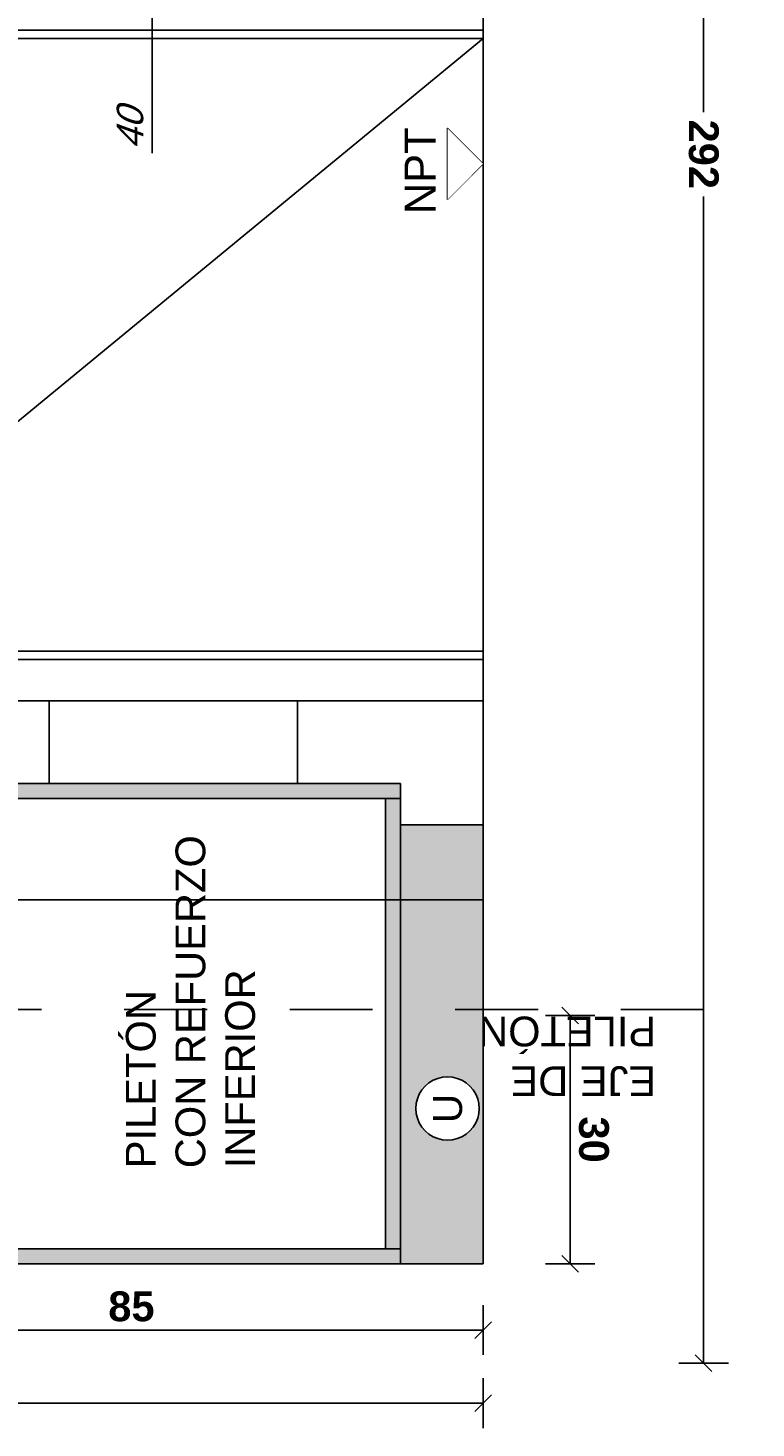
# Model space of a CAD drawing. Extents: x 1 to 126, y -14 to 17.
# Tile 36 of 132: x 39.603 to 40.483, y -1.243 to 0.448. Entities that reach past the tile are written whole.
import ezdxf
from ezdxf.enums import TextEntityAlignment as Align

# ---------------------------------------------------------------- set-up
doc = ezdxf.new("R2010")
doc.units = 0
doc.set_wipeout_variables(frame=1)
doc.header["$PDMODE"] = 3
doc.linetypes.add('DASHDOT', pattern=[1, 0.5, -0.25, 0, -0.25])
for name, color, linetype in [('0A-ALBA-2', 2, 'Continuous'), ('A-ALBA-0', 9, 'Continuous'), ('A-ALBA-1', 1, 'Continuous'), ('A-ALBA-2', 2, 'Continuous'), ('A-ANNO-SIMB @ 20', 2, 'Continuous'), ('A-ANOT-COTA-ACUM', 1, 'Continuous'), ('A-ANOT-COTA-PARC', 1, 'Continuous'), ('A-ANOT-NIVL', 2, 'Continuous'), ('A-ANOT-NIVL @ 20', 2, 'Continuous'), ('A-ANOT-TTEC', 2, 'Continuous')]:
    doc.layers.add(name, color=color, linetype=linetype)
doc.layers.add('A-ALBA-4', color=2, linetype='Continuous', lineweight=25)
doc.styles.add('BIS estudio', font='swissl.ttf')
doc.styles.add('BIS-ANOT', font='swiss.ttf')
doc.styles.add('BIS-COTA', font='swissb.ttf')
doc.styles.add('BIS-COTA-ACUM', font='swissi.ttf', dxfattribs={"oblique": 20})
doc.styles.add('BIS-TXT', font='swiss.ttf')
doc.styles.add('E5-100', font='micross.ttf')
doc.dimstyles.new('BIS-COTA-ACUM', dxfattribs={"dimscale": 0.9, "dimtxt": 0.0016, "dimasz": 0.001, "dimexe": 0.0035, "dimexo": 0, "dimgap": 0.0005, "dimtad": 1, "dimdec": 1, "dimlfac": 100, "dimrnd": 1, "dimzin": 9, "dimdsep": 46, "dimtxsty": 'BIS-COTA-ACUM', "dimblk1": 'MARK1', "dimblk2": 'MARK2', "dimsah": 1, "dimcen": 0, "dimclrd": 1, "dimclre": 256, "dimclrt": 256, "dimaunit": 1, "dimadec": 0, "dimazin": 0, "dimtfac": 1, "dimtdec": 1, "dimtix": 1, "dimtmove": 2, "dimatfit": 3, "dimldrblk": 'MARK1', "dimfxl": 1, "dimtolj": 1, "dimarcsym": 1})
doc.dimstyles.new('BIS-COTA-PARC', dxfattribs={"dimscale": 0, "dimtxt": 0.0018, "dimasz": 0.001, "dimexe": 0.0015, "dimexo": 0, "dimgap": 0.0005, "dimtad": 1, "dimdec": 0, "dimlfac": 100, "dimzin": 9, "dimdsep": 46, "dimtxsty": 'BIS-COTA', "dimblk": 'OBLIQUE', "dimcen": 2.5, "dimclrd": 256, "dimclre": 251, "dimclrt": 2, "dimadec": 1, "dimazin": 2, "dimtfac": 1, "dimtdec": 0, "dimtix": 1, "dimtmove": 2, "dimatfit": 3, "dimldrblk": 'DOT', "dimfxl": 0.0015, "dimfxlon": 1, "dimtolj": 1, "dimtzin": 0, "dimarcsym": 0})

# ---------------------------------------------------------------- blocks, each defined once
blk = doc.blocks.new('CE02 2')
blk.add_wipeout([(-0.83, -0.6), (-0.85, -0.6), (-0.85, -0.02), (-0.9, -0.02), (-0.9, 0), (0, 0), (0, -0.53), (-0.1, -0.53), (-0.1, -0.58), (-0.83, -0.58)]).translate(0, 0, -0.0005)
h = blk.add_hatch(color=252)
h.dxf.hatch_style = 1
h.paths.add_polyline_path([(-0.85, -0.02), (-0.85, 0), (-0.9, 0), (-0.9, -0.02)])
h = blk.add_hatch(color=252)
h.dxf.hatch_style = 1
h.paths.add_polyline_path([(-0.83, -0.6), (-0.83, 0), (-0.85, 0), (-0.85, -0.6)])
h = blk.add_hatch(color=252)
h.dxf.hatch_style = 1
h.paths.add_polyline_path([(-0.83, -0.018), (-0.83, 0), (-0.1, 0), (-0.1, -0.018)])
h = blk.add_hatch(color=251)
h.dxf.hatch_style = 1
h.paths.add_polyline_path([(0, -0.53), (0, 0), (-0.1, 0), (-0.1, -0.53)])
h = blk.add_hatch(color=252)
h.dxf.hatch_style = 1
h.paths.add_polyline_path([(-0.1, -0.562), (-0.1, -0.018), (-0.118, -0.018), (-0.118, -0.562)])
h = blk.add_hatch(color=252)
h.dxf.hatch_style = 1
h.paths.add_polyline_path([(-0.1, -0.562), (-0.1, -0.58), (-0.83, -0.58), (-0.83, -0.562)])
at = {"elevation": -0.0005}
for points in [[(-0.85, -0.02), (-0.85, 0), (-0.9, 0), (-0.9, -0.02)], [(-0.83, -0.6), (-0.83, 0), (-0.85, 0), (-0.85, -0.6)], [(-0.83, -0.018), (-0.83, 0), (-0.1, 0), (-0.1, -0.018)], [(-0.1, -0.562), (-0.1, -0.018), (-0.118, -0.018), (-0.118, -0.562)], [(-0.1, -0.562), (-0.1, -0.58), (-0.83, -0.58), (-0.83, -0.562)]]:
    blk.add_lwpolyline(points, close=True, dxfattribs=at)
blk.add_lwpolyline([(0, -0.53), (0, 0), (-0.1, 0), (-0.1, -0.53)], close=True)
blk = doc.blocks.new('*U100')
at = {"color": 0}
for points in [[(0.86, 0), (0, 0), (0, 2.135), (0.86, 2.135)], [(0.81, 0), (0.05, 0), (0.05, 2.085), (0.81, 2.085)], [(0.8, 0), (0.06, 0), (0.06, 2.075), (0.8, 2.075)]]:
    blk.add_lwpolyline(points, close=True, dxfattribs=at)
at = {"color": 9, "linetype": 'ByBlock', "ltscale": 0.2}
blk.add_lwpolyline([(0.06, 0.9), (0.8, 0)], dxfattribs=at)
blk = doc.blocks.new('_Oblique')
at = {"color": 0, "lineweight": -2}
blk.add_line((-0.5, -0.5), (0.5, 0.5), dxfattribs=at)
blk = doc.blocks.new('*D481')
at = {"layer": 'A-ANOT-COTA-PARC', "color": 251, "lineweight": -2, "transparency": 16777216}
for p, q in [((40.3895, 1.7555), (40.4495, 1.7555)), ((40.3895, -1.1645), (40.4495, -1.1645))]:
    blk.add_line(p, q, dxfattribs=at)
at = {"layer": 'A-ANOT-COTA-PARC', "lineweight": -2, "transparency": 16777216}
for p, q in [((40.4195, 1.7555), (40.4195, 0.3463)), ((40.4195, -1.1645), (40.4195, 0.2447))]:
    blk.add_line(p, q, dxfattribs=at)
at = {"layer": 'Defpoints', "color": 0, "transparency": 16777216}
for p in [(40.2974, 1.7555), (40.4195, 1.7555), (40.2974, -1.1645)]:
    blk.add_point(p, dxfattribs=at)
at = {"layer": 'A-ANOT-COTA-PARC', "lineweight": -2, "transparency": 16777216, "xscale": 0.02, "yscale": 0.02, "zscale": 0.02}
for p, rotation in [((40.4195, 1.7555), 90), ((40.4195, -1.1645), 270)]:
    blk.add_blockref('_Oblique', p, dxfattribs=dict(at, rotation=rotation))
at = {"layer": 'A-ANOT-COTA-PARC', "color": 2, "transparency": 16777216, "insert": (40.4195, 0.2955), "char_height": 0.036, "attachment_point": 5, "rotation": 270, "style": 'BIS-COTA'}
blk.add_mtext('\\A1;292', dxfattribs=at)
blk = doc.blocks.new('_Dot')
at = {"color": 0, "linetype": 'ByBlock', "lineweight": -2}
blk.add_line((-0.5, 0), (-1, 0), dxfattribs=at)
at = {"color": 0, "linetype": 'ByBlock', "const_width": 0.5}
blk.add_lwpolyline([(-0.25, 0, 1), (0.25, 0, 1)], format="xyb", close=True, dxfattribs=at)
blk = doc.blocks.new('*D482')
at = {"layer": 'A-ANOT-COTA-ACUM', "lineweight": -2, "transparency": 16777216}
blk.add_line((39.7531, 0.5005), (39.7531, 0.2969), dxfattribs=at)
at = {"layer": 'Defpoints', "color": 0, "transparency": 16777216}
for p in [(39.7531, 0.5005), (39.7531, 0.366), (42.7139, -1.1645)]:
    blk.add_point(p, dxfattribs=at)
at = {"layer": 'A-ANOT-COTA-ACUM', "transparency": 16777216, "insert": (39.7266, 0.3265), "char_height": 0.032, "attachment_point": 5, "rotation": 90, "style": 'BIS-COTA-ACUM'}
blk.add_mtext('\\A1;40', dxfattribs=at)
blk = doc.blocks.new('MARK1')
at = {"color": 0}
for p, q in [((1, 0), (-1, 0)), ((0, 1.5), (0, -1.5))]:
    blk.add_line(p, q, dxfattribs=at)
blk.add_lwpolyline([(0.5, 0.5), (-0.5, -0.5)], dxfattribs=at)
blk = doc.blocks.new('MARK2')
at = {"color": 0}
for p, q in [((1, 0), (-1, 0)), ((0, 1.5), (0, -1.5))]:
    blk.add_line(p, q, dxfattribs=at)
blk.add_lwpolyline([(0.5, 0.5), (-0.5, -0.5)], dxfattribs=at)
blk = doc.blocks.new('*D483')
at = {"layer": 'A-ANOT-COTA-ACUM', "lineweight": -2, "transparency": 16777216}
blk.add_line((39.7531, 1.1405), (39.7531, 1.0089), dxfattribs=at)
at = {"layer": 'Defpoints', "color": 0, "transparency": 16777216}
for p in [(39.7531, 1.1405), (39.7531, 1.078), (42.7139, -1.1645)]:
    blk.add_point(p, dxfattribs=at)
at = {"layer": 'A-ANOT-COTA-ACUM', "transparency": 16777216, "insert": (39.7266, 1.0384), "char_height": 0.032, "attachment_point": 5, "rotation": 90, "style": 'BIS-COTA-ACUM'}
blk.add_mtext('\\A1;40', dxfattribs=at)
blk = doc.blocks.new('*D484')
at = {"layer": 'A-ANOT-COTA-ACUM', "lineweight": -2, "transparency": 16777216}
blk.add_line((39.9031, 1.5778), (39.9031, 1.6796), dxfattribs=at)
at = {"layer": 'Defpoints', "color": 0, "transparency": 16777216}
for p in [(39.9031, 1.6111), (39.9031, 1.5778), (42.7139, -1.1645)]:
    blk.add_point(p, dxfattribs=at)
at = {"layer": 'A-ANOT-COTA-ACUM', "transparency": 16777216, "insert": (39.8766, 1.6504), "char_height": 0.032, "attachment_point": 5, "rotation": 90, "style": 'BIS-COTA-ACUM'}
blk.add_mtext('\\A1;25', dxfattribs=at)
blk = doc.blocks.new('*D485')
at = {"layer": 'A-ANOT-COTA-ACUM', "lineweight": -2, "transparency": 16777216}
blk.add_line((39.9031, 0.9353), (39.9031, 1.0568), dxfattribs=at)
at = {"layer": 'Defpoints', "color": 0, "transparency": 16777216}
for p in [(39.9031, 0.9883), (39.9031, 0.9353), (42.7139, -1.1645)]:
    blk.add_point(p, dxfattribs=at)
at = {"layer": 'A-ANOT-COTA-ACUM', "transparency": 16777216, "insert": (39.8766, 1.0275), "char_height": 0.032, "attachment_point": 5, "rotation": 90, "style": 'BIS-COTA-ACUM'}
blk.add_mtext('\\A1;25', dxfattribs=at)
blk = doc.blocks.new('nivel altimetrico')
at = {"color": 0, "linetype": 'Continuous'}
blk.add_line((-0.004296, 0), (0.002148, 0), dxfattribs=at)
at = {"color": 0, "linetype": 'Continuous', "ltscale": 5}
blk.add_lwpolyline([(-0.002148, 0.002148), (0.002148, 0.002148), (0, 0), (-0.002148, 0.002148)], dxfattribs=at)
blk.add_wipeout([(0, 0), (0.002148, 0.002148), (-0.002148, 0.002148)])
blk = doc.blocks.new('*D447')
at = {"layer": 'A-ANOT-COTA-PARC', "color": 251, "lineweight": -2, "transparency": 16777216}
for p, q in [((39.3031, -1.0946), (39.3031, -1.1546)), ((40.1531, -1.0946), (40.1531, -1.1546))]:
    blk.add_line(p, q, dxfattribs=at)
at = {"layer": 'A-ANOT-COTA-PARC', "lineweight": -2, "transparency": 16777216}
blk.add_line((40.1531, -1.1246), (39.3031, -1.1246), dxfattribs=at)
at = {"layer": 'Defpoints', "color": 0, "transparency": 16777216}
for p in [(39.3031, -1.0445), (40.1531, -1.0445), (39.3031, -1.1246)]:
    blk.add_point(p, dxfattribs=at)
at = {"layer": 'A-ANOT-COTA-PARC', "lineweight": -2, "transparency": 16777216, "xscale": 0.02, "yscale": 0.02, "zscale": 0.02}
for p, rotation in [((39.3031, -1.1246), 180.000000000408), ((40.1531, -1.1246), 4.079936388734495e-10)]:
    blk.add_blockref('_Oblique', p, dxfattribs=dict(at, rotation=rotation))
at = {"layer": 'A-ANOT-COTA-PARC', "color": 2, "transparency": 16777216, "insert": (39.7281, -1.0961), "char_height": 0.036, "attachment_point": 5, "style": 'BIS-COTA'}
blk.add_mtext('\\A1;85', dxfattribs=at)
blk = doc.blocks.new('*D451')
at = {"layer": 'A-ANOT-COTA-PARC', "color": 251, "lineweight": -2, "transparency": 16777216}
for p, q in [((38.6431, -1.1828), (38.6431, -1.2428)), ((40.1531, -1.1828), (40.1531, -1.2428))]:
    blk.add_line(p, q, dxfattribs=at)
at = {"layer": 'A-ANOT-COTA-PARC', "lineweight": -2, "transparency": 16777216}
blk.add_line((38.6431, -1.2128), (40.1531, -1.2128), dxfattribs=at)
at = {"layer": 'Defpoints', "color": 0, "transparency": 16777216}
for p in [(38.6431, -1.0445), (40.1531, -1.0445), (40.1531, -1.2128)]:
    blk.add_point(p, dxfattribs=at)
at = {"layer": 'A-ANOT-COTA-PARC', "lineweight": -2, "transparency": 16777216, "xscale": 0.02, "yscale": 0.02, "zscale": 0.02}
for p, rotation in [((38.6431, -1.2128), 180.000000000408), ((40.1531, -1.2128), 4.079761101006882e-10)]:
    blk.add_blockref('_Oblique', p, dxfattribs=dict(at, rotation=rotation))
at = {"layer": 'A-ANOT-COTA-PARC', "color": 2, "transparency": 16777216, "insert": (39.3981, -1.1843), "char_height": 0.036, "attachment_point": 5, "style": 'BIS-COTA'}
blk.add_mtext('\\A1;151', dxfattribs=at)
blk = doc.blocks.new('*D452')
at = {"layer": 'A-ANOT-COTA-PARC', "color": 251, "lineweight": -2, "transparency": 16777216}
for p, q in [((40.2283, -0.7445), (40.2883, -0.7445)), ((40.2283, -1.0445), (40.2883, -1.0445))]:
    blk.add_line(p, q, dxfattribs=at)
at = {"layer": 'A-ANOT-COTA-PARC', "lineweight": -2, "transparency": 16777216}
blk.add_line((40.2583, -0.7445), (40.2583, -1.0445), dxfattribs=at)
at = {"layer": 'Defpoints', "color": 0, "transparency": 16777216}
for p in [(40.1531, -0.7445), (40.1531, -1.0445), (40.2583, -1.0445)]:
    blk.add_point(p, dxfattribs=at)
at = {"layer": 'A-ANOT-COTA-PARC', "lineweight": -2, "transparency": 16777216, "xscale": 0.02, "yscale": 0.02, "zscale": 0.02}
for p, rotation in [((40.2583, -0.7445), 90), ((40.2583, -1.0445), 270)]:
    blk.add_blockref('_Oblique', p, dxfattribs=dict(at, rotation=rotation))
at = {"layer": 'A-ANOT-COTA-PARC', "color": 2, "transparency": 16777216, "insert": (40.2868, -0.8945), "char_height": 0.036, "attachment_point": 5, "rotation": 270, "style": 'BIS-COTA'}
blk.add_mtext('\\A1;30', dxfattribs=at)
blk = doc.blocks.new('A-ANNO-NOM-2')
blk.add_wipeout([(0, -0.001913), (0.000299, -0.00189), (0.000591, -0.00182), (0.000869, -0.001705), (0.001125, -0.001548), (0.001353, -0.001353), (0.001548, -0.001125), (0.001705, -0.000869), (0.00182, -0.000591), (0.00189, -0.000299), (0.001913, 0), (0.00189, 0.000299), (0.00182, 0.000591), (0.001705, 0.000869), (0.001548, 0.001125), (0.001353, 0.001353), (0.001125, 0.001548), (0.000869, 0.001705), (0.000591, 0.00182), (0.000299, 0.00189), (0, 0.001913), (-0.000299, 0.00189), (-0.000591, 0.00182), (-0.000869, 0.001705), (-0.001125, 0.001548), (-0.001353, 0.001353), (-0.001548, 0.001125), (-0.001705, 0.000869), (-0.00182, 0.000591), (-0.00189, 0.000299), (-0.001913, 0), (-0.00189, -0.000299), (-0.00182, -0.000591), (-0.001705, -0.000869), (-0.001548, -0.001125), (-0.001353, -0.001353), (-0.001125, -0.001548), (-0.000869, -0.001705), (-0.000591, -0.00182), (-0.000299, -0.00189)])
blk.add_lwpolyline([(0, -0.001913), (0.000299, -0.00189), (0.000591, -0.00182), (0.000869, -0.001705), (0.001125, -0.001548), (0.001353, -0.001353), (0.001548, -0.001125), (0.001705, -0.000869), (0.00182, -0.000591), (0.00189, -0.000299), (0.001913, 0), (0.00189, 0.000299), (0.00182, 0.000591), (0.001705, 0.000869), (0.001548, 0.001125), (0.001353, 0.001353), (0.001125, 0.001548), (0.000869, 0.001705), (0.000591, 0.00182), (0.000299, 0.00189), (0, 0.001913), (-0.000299, 0.00189), (-0.000591, 0.00182), (-0.000869, 0.001705), (-0.001125, 0.001548), (-0.001353, 0.001353), (-0.001548, 0.001125), (-0.001705, 0.000869), (-0.00182, 0.000591), (-0.00189, 0.000299), (-0.001913, 0), (-0.00189, -0.000299), (-0.00182, -0.000591), (-0.001705, -0.000869), (-0.001548, -0.001125), (-0.001353, -0.001353), (-0.001125, -0.001548), (-0.000869, -0.001705), (-0.000591, -0.00182), (-0.000299, -0.00189)], close=True)
at = {"color": 1, "linetype": 'Continuous', "style": 'E5-100'}
blk.add_attdef('LETRA', text='', height=0.00175, dxfattribs=at).set_placement((0, 0), align=Align.MIDDLE_CENTER)

msp = doc.modelspace()

# ---------------------------------------------------------------- hatches: boundary and pattern name
at = {"layer": 'A-ALBA-0'}
h = msp.add_hatch(dxfattribs=at)
h.set_pattern_fill('_USER', color=256, scale=0.6, angle=360, pattern_type=0)
h.set_pattern_definition([(360, (38.6531, 1.7555), (8e-16, 0.6), [])])
h.paths.add_polyline_path([(38.6531, 1.7555), (40.1531, 1.7555), (40.1531, 0.0755), (40.0531, 0.0755), (40.0531, 0.0155), (38.6531, 0.0155)])
h = msp.add_hatch(dxfattribs=at)
h.set_pattern_fill('_USER', color=256, scale=0.3, angle=450, pattern_type=0)
h.set_pattern_definition([(90, (94.82855, -31.1273), (-0.3, 4e-16), [])])
edge = h.paths.add_edge_path(flags=16)
edge.add_arc((39.5631, -0.5645), 0.02, 0, 90)
edge.add_line((39.5631, -0.5445), (39.3231, -0.5445))
edge.add_line((39.3231, -0.5445), (39.3231, -0.9445))
edge.add_line((39.3231, -0.9445), (39.5631, -0.9445))
edge.add_arc((39.5631, -0.9245), 0.02, 270, 360)
edge.add_line((39.5831, -0.9245), (39.5831, -0.5645))
h.paths.add_polyline_path([(40.1531, -1.0445), (38.6531, -1.0445), (38.6531, -0.3645), (40.1531, -0.3645)])

# ---------------------------------------------------------------- block references
at = {"layer": 'A-ALBA-1', "rotation": 90.00000041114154}
msp.add_blockref('*U100', (40.1531, -0.3645), dxfattribs=at)

# ---------------------------------------------------------------- texts
at = {"layer": 'A-ANOT-NIVL', "color": 2, "insert": (40.077, 0.2756), "char_height": 0.0375, "attachment_point": 5, "rotation": 90, "style": 'BIS estudio'}
msp.add_mtext('\\A1;NPT', dxfattribs=at)
at = {"layer": 'A-ANOT-TTEC', "insert": (40.3622, -0.7454), "char_height": 0.036, "attachment_point": 7, "rotation": 180, "style": 'BIS-TXT'}
msp.add_mtext_dynamic_manual_height_columns('EJE DE \\PPILETÓN', width=0.605992, gutter_width=0.025, heights=[0], dxfattribs=at)

# ---------------------------------------------------------------- dimensions: what is measured, and where the dimension line sits
at = {"layer": 'A-ANOT-COTA-PARC'}
dim = msp.add_linear_dim(base=(40.4195, 1.7555), p1=(40.2974, -1.1645), p2=(40.2974, 1.7555), angle=90, dimstyle='BIS-COTA-PARC', override={"dimscale": 0, "dimtix": 1, "dimtofl": 1, "dimtmove": 2, "dimatfit": 3}, dxfattribs=at)
dim.commit()
dim.dimension.update_dxf_attribs({"geometry": '*D481', "text_midpoint": (40.4195, 0.2955), "text_rotation": 180})

# ---------------------------------------------------------------- next in the draw order: block references
at = {"layer": '0A-ALBA-2', "xscale": -1, "rotation": 180}
msp.add_blockref('CE02 2', (40.1531, -1.0445), dxfattribs=at)

# ---------------------------------------------------------------- next in the draw order: hatches: boundary and pattern name
at = {"layer": 'A-ALBA-0'}
h = msp.add_hatch(dxfattribs=at)
h.set_pattern_fill('_USER', color=256, scale=0.6, angle=360, pattern_type=0)
h.set_pattern_definition([(360, (44.85675, -33.0054), (8e-16, 0.6), [])])
edge = h.paths.add_edge_path()
edge.add_line((39.3231, -0.9445), (39.3231, -0.5445))
edge.add_line((39.3231, -0.5445), (39.5631, -0.5445))
edge.add_arc((39.5631, -0.5645), 0.02, 360, 450, ccw=False)
edge.add_line((39.5831, -0.5645), (39.5831, -0.9245))
edge.add_arc((39.5631, -0.9245), 0.02, 270, 360, ccw=False)
edge.add_line((39.5631, -0.9445), (39.3231, -0.9445))
h.paths.add_polyline_path([(40.1531, -1.0445), (38.6531, -1.0445), (38.6531, -0.2445), (40.1531, -0.2445)])

# ---------------------------------------------------------------- next in the draw order: linework, layer by layer
at = {"layer": 'A-ALBA-2', "linetype": 'DASHDOT', "ltscale": 0.1}
msp.add_line((40.4195, -0.7375), (39.1109, -0.7375), dxfattribs=at)
at = {"layer": 'A-ALBA-4'}
for points in [[(40.1531, -1.0445), (38.6531, -1.0445), (38.6531, -1.0595), (37.113, -1.0595), (36.7948, 1.7705), (38.6531, 1.7705), (38.6531, 1.7555), (40.1531, 1.7555)], [(40.1531, -1.0445), (38.6531, -1.0445), (38.6531, -0.3645), (40.1531, -0.3645)]]:
    msp.add_lwpolyline(points, close=True, dxfattribs=at)

# ---------------------------------------------------------------- next in the draw order: texts
at = {"layer": 'A-ANOT-TTEC', "insert": (39.8779, -0.9291), "char_height": 0.036, "attachment_point": 7, "rotation": 90, "style": 'BIS-TXT'}
msp.add_mtext_dynamic_manual_height_columns('\\pt0.288;PILETÓN\\P\\ptz;CON REFUERZO\\PINFERIOR', width=0.605992, gutter_width=0.025, heights=[0], dxfattribs=at)

# ---------------------------------------------------------------- next in the draw order: dimensions: what is measured, and where the dimension line sits
at = {"layer": 'A-ANOT-COTA-ACUM'}
for feature_location, offset, text, picture, middle in [((39.9031, 1.5778), (0, 0.0333), '25', '*D484', (39.8766, 1.6504)), ((39.7531, 1.1405), (0, -0.0625), '40', '*D483', (39.7266, 1.0384)), ((39.9031, 0.9353), (0, 0.0529), '25', '*D485', (39.8766, 1.0275)), ((39.7531, 0.5005), (0, -0.1345), '40', '*D482', (39.7266, 0.3265))]:
    dim = msp.add_ordinate_dim(feature_location=feature_location, offset=offset, dtype=0, origin=(42.7139, -1.1645), text=text, dimstyle='BIS-COTA-ACUM', override={"dimscale": 0, "dimtix": 1, "dimtofl": 1, "dimtmove": 2, "dimatfit": 3}, dxfattribs=at)
    dim.commit()
    dim.dimension.update_dxf_attribs({"geometry": picture, "text_midpoint": middle})
at = {"layer": 'A-ANOT-COTA-PARC'}
for base, p1, p2, angle, picture, middle in [((40.2583, -1.0445), (40.1531, -0.7445), (40.1531, -1.0445), 270, '*D452', (40.2868, -0.8945)), ((40.1531, -1.2128), (38.6431, -1.0445), (40.1531, -1.0445), 180, '*D451', (39.3981, -1.1843)), ((39.3031, -1.1246), (40.1531, -1.0445), (39.3031, -1.0445), 180, '*D447', (39.7281, -1.0961))]:
    dim = msp.add_linear_dim(base=base, p1=p1, p2=p2, angle=angle, dimstyle='BIS-COTA-PARC', override={"dimscale": 0, "dimtix": 1, "dimtofl": 1, "dimtmove": 2, "dimatfit": 3}, dxfattribs=at)
    dim.commit()
    dim.dimension.update_dxf_attribs({"geometry": picture, "text_midpoint": middle})

# ---------------------------------------------------------------- next in the draw order: block references
at = {"layer": 'A-ANNO-SIMB @ 20', "linetype": 'Continuous', "extrusion": (-0.000855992, 0.000855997, 0.999999)}
ref = msp.add_blockref('A-ANNO-NOM-2', (40.1101, -0.8569, -0.0351), dxfattribs=dict(at, xscale=-20.00000000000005, yscale=20.00000000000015, zscale=20.00000000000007, rotation=90.00004198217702))
ref.add_attrib('LETRA', 'U', dxfattribs={"layer": '0', "color": 1, "linetype": 'Continuous', "extrusion": (-0.000855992, 0.000855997, 0.999999), "height": 0.035, "rotation": 90, "style": 'BIS-ANOT'}).set_placement((40.1101, -0.8569, -0.0351), align=Align.MIDDLE_CENTER)
at = {"layer": 'A-ANOT-NIVL @ 20', "xscale": 20, "yscale": 20, "zscale": 20, "rotation": 89.99999996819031}
msp.add_blockref('nivel altimetrico', (40.1531, 0.2839), dxfattribs=at)

doc.saveas('drawing.dxf')
